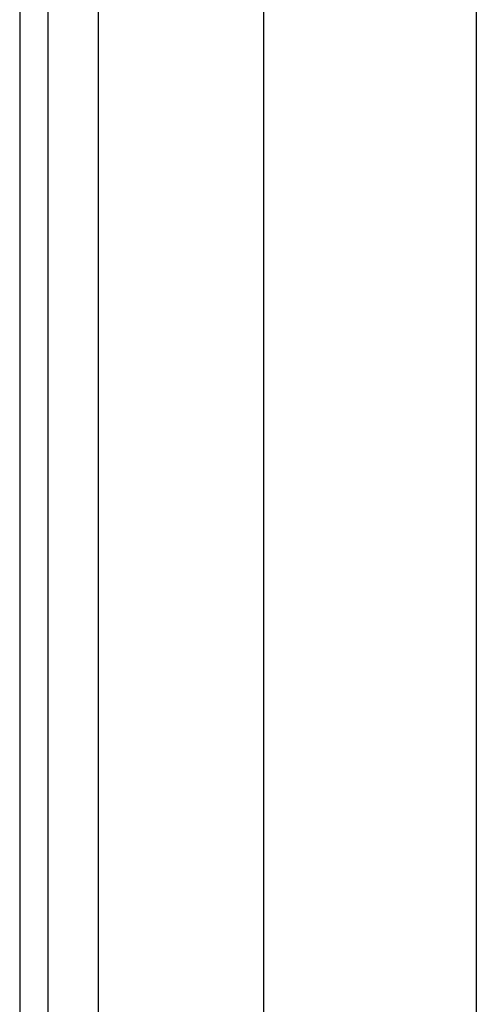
# Model space of a CAD drawing. Header units: inches. Extents: x 3 to 112, y 6 to 61.
# Tile 45 of 140: x 3.348 to 4.194, y 21.327 to 23.152. Entities that reach past the tile are written whole.
import ezdxf

# ---------------------------------------------------------------- set-up
doc = ezdxf.new("R2010")
doc.units = ezdxf.units.IN
doc.header["$MEASUREMENT"] = 0
doc.layers.add('Visible Edges(ANSI)', color=7, linetype='Continuous', lineweight=25)
doc.layers.add('Visible Tangent Edges(ANSI)', color=7, linetype='Continuous', lineweight=25)

msp = doc.modelspace()

# ---------------------------------------------------------------- linework, layer by layer
at = {"layer": 'Visible Edges(ANSI)'}
for p, q in [((3.3481, 43.0257), (3.3481, 13.5147)), ((3.4011, 13.5147), (3.4011, 43.0257)), ((3.8001, 18.0016), (3.8001, 38.5387)), ((4.1938, 38.5378), (4.1938, 18.0025))]:
    msp.add_line(p, q, dxfattribs=at)
at = {"layer": 'Visible Tangent Edges(ANSI)'}
msp.add_line((3.4941, 13.5147), (3.4941, 43.0257), dxfattribs=at)

doc.saveas('drawing.dxf')
